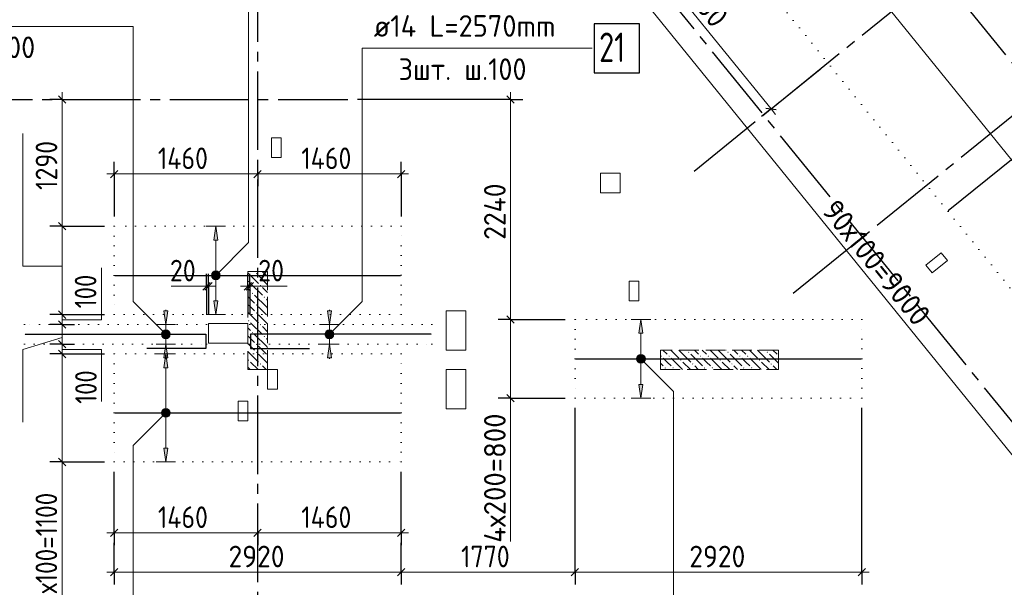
# Model space of a CAD drawing. Header units: millimetres. Extents: x 0 to 59400, y 0 to 42000.
# Tile 24 of 28: x 35270 to 45293, y 21966 to 27745. Entities that reach past the tile are written whole.
import ezdxf

# ---------------------------------------------------------------- set-up
doc = ezdxf.new("R2010")
doc.units = ezdxf.units.MM
for name, pattern in [('______2', [270, 200, -70]), ('______5', [1100, 800, -100, 100, -100]), ('______9', [100, 0, -100])]:
    doc.linetypes.add(name, pattern=pattern)
for name, color, linetype, lineweight in [('ДОП Верх по Х', 7, 'Continuous', 18), ('ЖБ Перекрытие верхний уровень_1', 7, 'Continuous', 18), ('Позиционная метка номер позиции', 7, 'Continuous', 13), ('Примечания', 7, 'Continuous', 13), ('Размерная линия_ общее', 7, 'Continuous', 13)]:
    doc.layers.add(name, color=color, linetype=linetype, lineweight=lineweight)
doc.layers.add('ЖБ Пилон', color=7, linetype='______2', lineweight=13, true_color=0xa0a0a0)
doc.layers.add('Оси', color=7, linetype='______5', lineweight=13, true_color=0x656565)
doc.styles.add('ISOCPEUR', font='txt')

msp = doc.modelspace()

# ---------------------------------------------------------------- hatches: boundary and pattern name
at = {"layer": 'ДОП Верх по Х', "linetype": 'Continuous', "lineweight": 13, "transparency": 33554687}
for points in [[(37287, 25502), (37267, 25642), (37247, 25502)], [(41614, 24552), (41594, 24692), (41574, 24552)], [(36778, 24302), (36758, 24442), (36738, 24302)], [(38443, 24302), (38423, 24442), (38403, 24302)], [(36778, 24202), (36758, 24342), (36738, 24202)]]:
    msp.add_hatch(color=7, dxfattribs=at).paths.add_polyline_path(points)
for points in [[(37287, 24882), (37267, 24742), (37247, 24882)], [(36778, 24782), (36758, 24642), (36738, 24782)], [(38443, 24782), (38423, 24642), (38403, 24782)], [(41614, 24032), (41594, 23892), (41574, 24032)], [(36778, 23382), (36758, 23242), (36738, 23382)]]:
    msp.add_hatch(color=7, dxfattribs=at).paths.add_polyline_path(points, flags=16)
at = {"layer": 'ЖБ Пилон', "linetype": 'Continuous', "lineweight": 18, "transparency": 33554687}
for points in [[(37674, 25160), (37681, 25166), (37687, 25160), (37681, 25153)], [(37594, 25080), (37601, 25086), (37607, 25080), (37601, 25073)], [(37634, 24960), (37641, 24966), (37647, 24960), (37641, 24953)], [(37714, 25040), (37721, 25046), (37727, 25040), (37721, 25033)], [(37754, 24920), (37761, 24926), (37767, 24920), (37761, 24913)], [(37674, 24840), (37681, 24846), (37687, 24840), (37681, 24833)], [(37674, 24760), (37681, 24766), (37687, 24760), (37681, 24753)], [(37594, 24680), (37601, 24686), (37607, 24680), (37601, 24673)], [(37634, 24560), (37641, 24566), (37647, 24560), (37641, 24553)], [(37714, 24640), (37721, 24646), (37727, 24640), (37721, 24633)], [(37754, 24520), (37761, 24526), (37767, 24520), (37761, 24513)], [(37674, 24440), (37681, 24446), (37687, 24440), (37681, 24433)], [(37674, 24360), (37681, 24366), (37687, 24360), (37681, 24353)], [(42074, 24360), (42081, 24366), (42087, 24360), (42081, 24353)], [(42474, 24360), (42481, 24366), (42487, 24360), (42481, 24353)], [(42874, 24360), (42881, 24366), (42887, 24360), (42881, 24353)], [(37594, 24280), (37601, 24286), (37607, 24280), (37601, 24273)], [(41794, 24320), (41801, 24326), (41807, 24320), (41801, 24313)], [(41874, 24320), (41881, 24326), (41887, 24320), (41881, 24313)], [(41994, 24280), (42001, 24286), (42007, 24280), (42001, 24273)], [(42194, 24320), (42201, 24326), (42207, 24320), (42201, 24313)], [(42274, 24320), (42281, 24326), (42287, 24320), (42281, 24313)], [(42394, 24280), (42401, 24286), (42407, 24280), (42401, 24273)], [(42594, 24320), (42601, 24326), (42607, 24320), (42601, 24313)], [(42674, 24320), (42681, 24326), (42687, 24320), (42681, 24313)], [(42794, 24280), (42801, 24286), (42807, 24280), (42801, 24273)], [(37714, 24240), (37721, 24246), (37727, 24240), (37721, 24233)], [(41834, 24200), (41841, 24206), (41847, 24200), (41841, 24193)], [(41914, 24200), (41921, 24206), (41927, 24200), (41921, 24193)], [(42114, 24240), (42121, 24246), (42127, 24240), (42121, 24233)], [(42234, 24200), (42241, 24206), (42247, 24200), (42241, 24193)], [(42314, 24200), (42321, 24206), (42327, 24200), (42321, 24193)], [(42514, 24240), (42521, 24246), (42527, 24240), (42521, 24233)], [(42634, 24200), (42641, 24206), (42647, 24200), (42641, 24193)], [(42714, 24200), (42721, 24206), (42727, 24200), (42721, 24193)], [(42914, 24240), (42921, 24246), (42927, 24240), (42921, 24233)]]:
    msp.add_hatch(color=7, dxfattribs=at).paths.add_polyline_path(points, flags=16)
at = {"layer": 'Позиционная метка номер позиции', "linetype": 'Continuous', "lineweight": 13, "transparency": 33554687}
for points in [[(37224, 25153), (37299, 25110), (37236, 25174)], [(37236, 25174), (37311, 25131), (37256, 25185)], [(37236, 25174), (37299, 25110), (37311, 25131)], [(37256, 25185), (37311, 25131), (37311, 25153)], [(37256, 25185), (37311, 25153), (37279, 25185)], [(37279, 25185), (37311, 25153), (37299, 25174)], [(37224, 25131), (37279, 25099), (37224, 25153)], [(37224, 25153), (37279, 25099), (37299, 25110)], [(37256, 25099), (37224, 25131), (37236, 25110)], [(37224, 25131), (37256, 25099), (37279, 25099)], [(36727, 24510), (36770, 24585), (36715, 24531)], [(36715, 24531), (36770, 24585), (36747, 24585)], [(36715, 24531), (36747, 24585), (36715, 24553)], [(36715, 24553), (36747, 24585), (36727, 24574)], [(36727, 24510), (36790, 24574), (36770, 24585)], [(36747, 24499), (36790, 24574), (36727, 24510)], [(36747, 24499), (36802, 24553), (36790, 24574)], [(38380, 24553), (38455, 24510), (38391, 24574)], [(38391, 24574), (38466, 24531), (38412, 24585)], [(38391, 24574), (38455, 24510), (38466, 24531)], [(38412, 24585), (38466, 24531), (38466, 24553)], [(38412, 24585), (38466, 24553), (38435, 24585)], [(38435, 24585), (38466, 24553), (38455, 24574)], [(36770, 24499), (36802, 24553), (36747, 24499)], [(36770, 24499), (36802, 24531), (36802, 24553)], [(36802, 24531), (36770, 24499), (36790, 24510)], [(38380, 24531), (38435, 24499), (38380, 24553)], [(38380, 24553), (38435, 24499), (38455, 24510)], [(38412, 24499), (38380, 24531), (38391, 24510)], [(38380, 24531), (38412, 24499), (38435, 24499)], [(41550, 24303), (41582, 24335), (41562, 24324)], [(41582, 24335), (41550, 24303), (41550, 24281)], [(41582, 24335), (41550, 24281), (41605, 24335)], [(41605, 24335), (41550, 24281), (41562, 24260)], [(41605, 24335), (41562, 24260), (41625, 24324)], [(41625, 24324), (41562, 24260), (41582, 24249)], [(41625, 24324), (41582, 24249), (41637, 24303)], [(41637, 24303), (41582, 24249), (41605, 24249)], [(41637, 24303), (41605, 24249), (41637, 24281)], [(41637, 24281), (41605, 24249), (41625, 24260)], [(36790, 23710), (36727, 23774), (36715, 23753)], [(36790, 23710), (36715, 23753), (36770, 23699)], [(36770, 23699), (36715, 23753), (36715, 23731)], [(36802, 23731), (36747, 23785), (36727, 23774)], [(36802, 23731), (36727, 23774), (36790, 23710)], [(36802, 23753), (36770, 23785), (36747, 23785)], [(36802, 23753), (36747, 23785), (36802, 23731)], [(36770, 23785), (36802, 23753), (36790, 23774)], [(36770, 23699), (36715, 23731), (36747, 23699)], [(36747, 23699), (36715, 23731), (36727, 23710)]]:
    msp.add_hatch(color=7, dxfattribs=at).paths.add_polyline_path(points)

# ---------------------------------------------------------------- linework, layer by layer
at = {"layer": 'ДОП Верх по Х', "color": 251, "linetype": 'Continuous', "lineweight": 13, "true_color": 0x494949, "transparency": 33554687}
for p, q in [((42620, 29709), (48107, 22932)), ((37267, 25642), (37167, 25642)), ((37267, 25642), (37247, 25502)), ((37287, 25502), (37267, 25642)), ((37267, 25642), (37367, 25642)), ((37267, 25642), (37267, 25642)), ((37247, 25502), (37287, 25502)), ((37267, 24882), (37267, 25502)), ((37267, 24742), (37247, 24882)), ((37247, 24882), (37287, 24882)), ((37287, 24882), (37267, 24742)), ((36758, 24642), (36738, 24782)), ((36738, 24782), (36778, 24782)), ((36758, 24782), (36758, 24792)), ((36778, 24782), (36758, 24642)), ((38423, 24642), (38403, 24782)), ((38403, 24782), (38443, 24782)), ((38423, 24782), (38423, 24792)), ((38443, 24782), (38423, 24642)), ((37267, 24742), (37167, 24742)), ((37267, 24742), (37367, 24742)), ((37267, 24742), (37267, 24742)), ((41594, 24692), (41494, 24692)), ((41594, 24692), (41574, 24552)), ((41614, 24552), (41594, 24692)), ((41594, 24692), (41694, 24692)), ((41594, 24692), (41594, 24692)), ((36758, 24642), (36658, 24642)), ((36758, 24642), (36858, 24642)), ((36758, 24442), (36758, 24642)), ((38423, 24642), (38323, 24642)), ((38423, 24642), (38523, 24642)), ((38423, 24442), (38423, 24642)), ((41574, 24552), (41614, 24552)), ((41594, 24032), (41594, 24552)), ((36758, 24442), (36658, 24442)), ((36758, 24442), (36738, 24302)), ((36778, 24302), (36758, 24442)), ((36758, 24442), (36858, 24442)), ((38423, 24442), (38323, 24442)), ((38423, 24442), (38403, 24302)), ((38443, 24302), (38423, 24442)), ((38423, 24442), (38523, 24442)), ((36758, 24342), (36658, 24342)), ((36758, 24342), (36738, 24202)), ((36738, 24302), (36778, 24302)), ((36778, 24202), (36758, 24342)), ((36758, 24342), (36858, 24342)), ((36758, 24342), (36758, 24342)), ((36758, 24302), (36758, 24292)), ((38403, 24302), (38443, 24302)), ((38423, 24302), (38423, 24292)), ((36738, 24202), (36778, 24202)), ((36758, 23382), (36758, 24202)), ((41594, 23892), (41574, 24032)), ((41574, 24032), (41614, 24032)), ((41614, 24032), (41594, 23892)), ((41594, 23892), (41494, 23892)), ((41594, 23892), (41694, 23892)), ((41594, 23892), (41594, 23892)), ((36758, 23242), (36738, 23382)), ((36738, 23382), (36778, 23382)), ((36778, 23382), (36758, 23242)), ((36758, 23242), (36658, 23242)), ((36758, 23242), (36858, 23242)), ((36758, 23242), (36758, 23242))]:
    msp.add_line(p, q, dxfattribs=at)
at = {"layer": 'ДОП Верх по Х', "color": 7, "linetype": 'Continuous', "lineweight": 25, "transparency": 33554687}
for p, q in [((44722, 25802), (46980, 27630)), ((36240, 25142), (39146, 25142)), ((40929, 24292), (43837, 24292)), ((36240, 23742), (39146, 23742))]:
    msp.add_line(p, q, dxfattribs=at)
for points in [[(41118, 27204), (41578, 27204), (41578, 27704), (41118, 27704), (41118, 27204)], [(35326, 24542), (37166, 24542), (37166, 24398), (36566, 24398)], [(39460, 24542), (37620, 24542), (37620, 24398), (38220, 24398)]]:
    msp.add_lwpolyline(points, dxfattribs=at)
at = {"layer": 'ЖБ Перекрытие верхний уровень_1', "color": 7, "linetype": 'Continuous', "lineweight": 18, "transparency": 33554687}
for p, q in [((37933, 26542), (37833, 26542)), ((37833, 26542), (37833, 26342)), ((37933, 26342), (37933, 26542)), ((37833, 26342), (37933, 26342)), ((41383, 26182), (41183, 26182)), ((41183, 26182), (41183, 25982)), ((41383, 25982), (41383, 26182)), ((41183, 25982), (41383, 25982)), ((44650, 25371), (44495, 25245)), ((44713, 25293), (44650, 25371)), ((44558, 25167), (44713, 25293)), ((44495, 25245), (44558, 25167)), ((41573, 25082), (41473, 25082)), ((41473, 25082), (41473, 24882)), ((41573, 24882), (41573, 25082)), ((41473, 24882), (41573, 24882)), ((39813, 24782), (39613, 24782)), ((39613, 24782), (39613, 24382)), ((39813, 24382), (39813, 24782)), ((37593, 24652), (37193, 24652)), ((37193, 24652), (37193, 24452)), ((37593, 24452), (37593, 24652)), ((37193, 24452), (37593, 24452)), ((39613, 24382), (39813, 24382)), ((37893, 24182), (37793, 24182)), ((37793, 24182), (37793, 23982)), ((37893, 23982), (37893, 24182)), ((39813, 24182), (39613, 24182)), ((39613, 24182), (39613, 23782)), ((39813, 23782), (39813, 24182)), ((37793, 23982), (37893, 23982)), ((37593, 23862), (37493, 23862)), ((37493, 23862), (37493, 23662)), ((37593, 23662), (37593, 23862)), ((39613, 23782), (39813, 23782)), ((37493, 23662), (37593, 23662))]:
    msp.add_line(p, q, dxfattribs=at)
at = {"layer": 'ЖБ Пилон', "color": 253, "linetype": '______2', "lineweight": 13, "true_color": 0xa0a0a0, "transparency": 33554687}
for p, q in [((37793, 25182), (37593, 25182)), ((37593, 25182), (37593, 24182)), ((37793, 24182), (37793, 25182)), ((42993, 24382), (41793, 24382)), ((41793, 24382), (41793, 24182)), ((42993, 24182), (42993, 24382)), ((37593, 24182), (37793, 24182)), ((41793, 24182), (42993, 24182))]:
    msp.add_line(p, q, dxfattribs=at)
at = {"layer": 'ЖБ Пилон', "color": 9, "linetype": 'Continuous', "lineweight": 18, "true_color": 0xc7c7c7, "transparency": 33554687}
for p, q in [((37593, 25167), (37701, 25060)), ((37661, 25180), (37658, 25182)), ((37738, 25182), (37781, 25140)), ((37621, 25060), (37741, 24940)), ((37701, 25140), (37793, 25047)), ((37593, 25007), (37621, 24980)), ((37793, 24967), (37741, 25020)), ((37593, 24927), (37661, 24860)), ((37781, 24820), (37661, 24940)), ((37781, 24900), (37793, 24887)), ((37621, 24820), (37593, 24847)), ((37593, 24767), (37701, 24660)), ((37661, 24780), (37621, 24820)), ((37701, 24820), (37781, 24740)), ((37781, 24820), (37793, 24807)), ((37621, 24660), (37741, 24540)), ((37701, 24740), (37793, 24647)), ((37593, 24607), (37621, 24580)), ((37793, 24567), (37741, 24620)), ((37593, 24527), (37661, 24460)), ((37781, 24420), (37661, 24540)), ((37781, 24500), (37793, 24487)), ((37621, 24420), (37593, 24447)), ((37593, 24367), (37701, 24260)), ((37661, 24380), (37621, 24420)), ((37701, 24420), (37781, 24340)), ((37781, 24420), (37793, 24407)), ((41818, 24382), (41861, 24340)), ((41898, 24382), (41981, 24300)), ((41981, 24380), (42101, 24260)), ((42061, 24380), (42058, 24382)), ((42138, 24382), (42181, 24340)), ((42218, 24382), (42261, 24340)), ((42298, 24382), (42381, 24300)), ((42381, 24380), (42501, 24260)), ((42461, 24380), (42458, 24382)), ((42538, 24382), (42581, 24340)), ((42618, 24382), (42661, 24340)), ((42698, 24382), (42781, 24300)), ((42781, 24380), (42901, 24260)), ((42861, 24380), (42858, 24382)), ((42938, 24382), (42981, 24340)), ((37621, 24260), (37698, 24182)), ((37701, 24340), (37793, 24247)), ((41861, 24260), (41821, 24300)), ((41901, 24220), (41861, 24260)), ((41901, 24300), (42018, 24182)), ((42021, 24260), (42098, 24182)), ((42101, 24340), (42221, 24220)), ((42261, 24260), (42221, 24300)), ((42301, 24220), (42261, 24260)), ((42301, 24300), (42418, 24182)), ((42421, 24260), (42498, 24182)), ((42501, 24340), (42621, 24220)), ((42661, 24260), (42621, 24300)), ((42701, 24220), (42661, 24260)), ((42701, 24300), (42818, 24182)), ((42821, 24260), (42898, 24182)), ((42901, 24340), (42993, 24247)), ((37593, 24207), (37618, 24182)), ((37778, 24182), (37741, 24220)), ((41793, 24247), (41821, 24220)), ((42178, 24182), (42141, 24220)), ((42578, 24182), (42541, 24220)), ((42978, 24182), (42941, 24220))]:
    msp.add_line(p, q, dxfattribs=at)
at = {"layer": 'Оси', "color": 8, "linetype": '______5', "lineweight": -3, "transparency": 33554687}
for p, q in [((42136, 26204), (52223, 34372)), ((43143, 24960), (53230, 33129)), ((52229, 18840), (40851, 32891)), ((50442, 17393), (39063, 31443)), ((37693, 16519), (37693, 29815)), ((3800, 26932), (38610, 26932))]:
    msp.add_line(p, q, dxfattribs=at)
at = {"layer": 'Позиционная метка номер позиции', "color": 7, "linetype": 'Continuous', "lineweight": 13, "transparency": 33554687}
for p, q in [((37236, 25174), (37236, 25174)), ((37299, 25174), (37299, 25174)), ((37236, 25110), (37236, 25110)), ((37299, 25110), (37299, 25110)), ((36727, 24574), (36727, 24574)), ((36790, 24574), (36790, 24574)), ((38391, 24574), (38391, 24574)), ((38455, 24574), (38455, 24574)), ((36727, 24510), (36727, 24510)), ((36790, 24510), (36790, 24510)), ((38391, 24510), (38391, 24510)), ((38455, 24510), (38455, 24510)), ((41562, 24324), (41562, 24324)), ((41562, 24260), (41562, 24260)), ((41625, 24324), (41625, 24324)), ((41625, 24260), (41625, 24260)), ((36727, 23774), (36727, 23774)), ((36790, 23774), (36790, 23774)), ((36727, 23710), (36727, 23710)), ((36790, 23710), (36790, 23710))]:
    msp.add_line(p, q, dxfattribs=at)
at = {"layer": 'Позиционная метка номер позиции', "color": 251, "linetype": 'Continuous', "lineweight": 13, "true_color": 0x656565, "transparency": 33554687}
for p, q in [((37173, 25031), (36813, 25031)), ((37613, 25031), (37993, 25031)), ((40267, 23892), (40267, 22432)), ((35703, 23242), (35703, 21742))]:
    msp.add_line(p, q, dxfattribs=at)
at = {"layer": 'Позиционная метка номер позиции', "color": 7, "linetype": 'Continuous', "lineweight": 13, "transparency": 33554687}
for points in [[(37267, 25142), (37601, 25475), (37601, 28277), (40515, 28277)], [(36758, 24542), (36425, 24875), (36425, 27677), (33774, 27677)], [(38423, 24542), (38757, 24875), (38757, 27454), (41096, 27454)], [(41594, 24292), (41927, 23959), (41927, 21596), (44346, 21596)], [(36758, 23742), (36425, 23409), (36425, 20997), (34114, 20997)]]:
    msp.add_lwpolyline(points, dxfattribs=at)
at = {"layer": 'Позиционная метка номер позиции', "color": 251, "linetype": 'Continuous', "lineweight": 13, "true_color": 0x656565, "transparency": 33554687}
for points in [[(35703, 25236), (35303, 25236), (35303, 26586)], [(35703, 24689), (36103, 24689), (36103, 25219)], [(35703, 24508), (35303, 24388), (35303, 23648)], [(35703, 24387), (36103, 24387), (36103, 23857)]]:
    msp.add_lwpolyline(points, dxfattribs=at)
at = {"layer": 'Позиционная метка номер позиции', "color": 7, "linetype": 'Continuous', "lineweight": 13, "transparency": 33554687}
for centre in [(37267, 25142), (36758, 24542), (38423, 24542), (41594, 24292), (36758, 23742)]:
    msp.add_circle(centre, 45, dxfattribs=at)
at = {"layer": 'Примечания', "color": 7, "linetype": '______9', "lineweight": 13, "transparency": 33554687}
for p, q in [((41885, 29294), (47549, 22300)), ((36233, 25642), (36233, 24742)), ((39153, 25642), (36233, 25642)), ((39153, 24742), (39153, 25642)), ((36233, 24742), (39153, 24742)), ((40923, 24692), (40923, 23892)), ((43843, 24692), (40923, 24692)), ((43843, 23892), (43843, 24692)), ((35319, 24642), (35319, 24442)), ((37173, 24642), (35319, 24642)), ((37173, 24442), (37173, 24642)), ((37613, 24642), (37613, 24442)), ((39467, 24642), (37613, 24642)), ((39467, 24442), (39467, 24642)), ((35319, 24442), (37173, 24442)), ((37613, 24442), (39467, 24442)), ((36233, 24342), (36233, 23242)), ((39153, 24342), (36233, 24342)), ((39153, 23242), (39153, 24342)), ((40923, 23892), (43843, 23892)), ((36233, 23242), (39153, 23242))]:
    msp.add_line(p, q, dxfattribs=at)
at = {"layer": 'Размерная линия_ общее', "color": 251, "linetype": 'Continuous', "lineweight": 13, "true_color": 0x656565, "transparency": 33554687}
for p, q in [((41307, 28826), (42918, 26837)), ((41065, 28631), (46729, 21636)), ((35703, 26932), (35703, 27007)), ((40267, 26932), (40267, 27007)), ((42918, 26837), (42965, 26779)), ((36233, 26174), (36158, 26174)), ((36233, 26174), (37693, 26174)), ((37693, 26174), (39153, 26174)), ((39153, 26174), (39228, 26174)), ((35703, 25642), (35703, 24742)), ((37173, 25031), (37098, 25031)), ((37173, 25031), (37193, 25031)), ((37193, 25031), (37268, 25031)), ((37593, 25031), (37518, 25031)), ((37613, 25031), (37593, 25031)), ((37613, 25031), (37688, 25031)), ((35703, 24742), (35703, 24642)), ((40267, 24692), (40267, 23892)), ((35703, 24642), (35703, 24442)), ((35703, 24442), (35703, 24342)), ((35703, 24342), (35703, 23242)), ((40267, 23892), (40267, 23817)), ((35703, 23242), (35703, 23167)), ((36233, 22520), (36158, 22520)), ((36233, 22520), (37693, 22520)), ((37693, 22520), (39153, 22520)), ((39153, 22520), (39228, 22520)), ((36233, 22120), (36158, 22120)), ((36233, 22120), (39153, 22120)), ((39153, 22120), (40923, 22120)), ((40923, 22120), (43843, 22120)), ((43843, 22120), (43918, 22120))]:
    msp.add_line(p, q, dxfattribs=at)
at = {"layer": 'Размерная линия_ общее', "color": 251, "linetype": 'Continuous', "lineweight": -3, "true_color": 0x656565, "transparency": 33554687}
for p, q in [((42918, 26837), (43418, 27242)), ((35703, 26932), (35578, 26932)), ((35703, 26932), (35828, 26932)), ((35703, 26932), (35854, 26932)), ((40267, 26932), (38710, 26932)), ((40267, 26932), (40142, 26932)), ((40267, 26932), (40392, 26932)), ((42918, 26837), (43015, 26916)), ((42918, 26837), (42821, 26758)), ((36233, 26174), (36233, 26299)), ((37693, 26174), (37693, 26299)), ((39153, 26174), (39153, 26299)), ((36233, 26174), (36233, 26049)), ((36233, 26174), (36233, 25742)), ((37693, 26174), (37693, 26049)), ((37693, 26174), (37693, 26164)), ((39153, 26174), (39153, 26049)), ((39153, 26174), (39153, 25742)), ((35703, 25642), (35578, 25642)), ((35703, 25642), (35828, 25642)), ((37173, 25031), (37173, 25156)), ((37193, 25031), (37193, 25156)), ((37593, 25031), (37593, 25156)), ((37613, 25031), (37613, 25156)), ((37173, 25031), (37173, 24906)), ((37173, 25031), (37173, 24742)), ((37193, 25031), (37193, 24906)), ((37193, 25031), (37193, 24742)), ((37593, 25031), (37593, 24906)), ((37593, 25031), (37593, 24742)), ((37613, 25031), (37613, 24906)), ((37613, 25031), (37613, 24742)), ((35703, 24742), (35578, 24742)), ((35703, 24742), (35828, 24742)), ((40267, 24692), (40142, 24692)), ((40267, 24692), (40392, 24692)), ((40267, 24692), (40823, 24692)), ((35703, 24642), (35578, 24642)), ((35703, 24642), (35828, 24642)), ((35703, 24642), (35703, 24642)), ((35703, 24442), (35578, 24442)), ((35703, 24442), (35828, 24442)), ((35703, 24442), (35709, 24442)), ((35703, 24342), (35578, 24342)), ((35703, 24342), (35828, 24342)), ((40267, 23892), (40142, 23892)), ((40267, 23892), (40392, 23892)), ((40267, 23892), (40823, 23892)), ((43843, 22120), (43843, 23792)), ((35703, 23242), (35578, 23242)), ((35703, 23242), (35828, 23242)), ((35703, 23242), (36133, 23242)), ((36233, 22520), (36233, 23142)), ((39153, 22520), (39153, 23142)), ((36233, 22520), (36233, 22645)), ((37693, 22520), (37693, 22645)), ((39153, 22520), (39153, 22645)), ((36233, 22520), (36233, 22395)), ((37693, 22520), (37693, 22395)), ((37693, 22520), (37693, 22520)), ((39153, 22520), (39153, 22395)), ((36233, 22120), (36233, 22420)), ((36233, 22120), (36233, 22245)), ((39153, 22120), (39153, 22245)), ((40923, 22120), (40923, 22245)), ((43843, 22120), (43843, 22245)), ((36233, 22120), (36233, 21995)), ((39153, 22120), (39153, 21995)), ((40923, 22120), (40923, 21995)), ((43843, 22120), (43843, 21995))]:
    msp.add_line(p, q, dxfattribs=at)
at = {"layer": 'Размерная линия_ общее', "color": 251, "linetype": 'Continuous', "lineweight": 25, "true_color": 0x656565, "transparency": 33554687}
for p, q in [((35666, 26970), (35741, 26894)), ((40230, 26970), (40305, 26894)), ((42865, 26843), (42971, 26832)), ((36195, 26136), (36270, 26211)), ((37655, 26136), (37730, 26211)), ((39115, 26136), (39190, 26211)), ((35666, 25680), (35741, 25604)), ((37135, 24993), (37210, 25068)), ((37155, 24993), (37230, 25068)), ((37630, 25068), (37555, 24993)), ((37650, 25068), (37575, 24993)), ((35666, 24780), (35741, 24704)), ((35666, 24680), (35741, 24604)), ((40230, 24729), (40305, 24654)), ((35666, 24480), (35741, 24404)), ((35666, 24380), (35741, 24304)), ((40230, 23929), (40305, 23854)), ((35666, 23280), (35741, 23204)), ((36195, 22483), (36270, 22558)), ((37655, 22483), (37730, 22558)), ((39115, 22483), (39190, 22558)), ((36195, 22083), (36270, 22158)), ((39115, 22083), (39190, 22158)), ((40885, 22083), (40960, 22158)), ((43805, 22083), (43880, 22158))]:
    msp.add_line(p, q, dxfattribs=at)
at = {"layer": 'Размерная линия_ общее', "color": 251, "linetype": 'Continuous', "lineweight": 13, "true_color": 0x656565, "transparency": 33554687}
for points in [[(35703, 26932), (35703, 25928), (35703, 25928), (35703, 25784), (35703, 25784), (35703, 25690), (35703, 25690), (35703, 25642)], [(40267, 26932), (40267, 25428), (40267, 25428), (40267, 24692)]]:
    msp.add_lwpolyline(points, dxfattribs=at)
at = {"layer": 'Размерная линия_ общее', "color": 251, "linetype": 'Continuous', "lineweight": -3, "true_color": 0x656565, "transparency": 33554687}
for points in [[(35703, 25642), (35748, 25642), (35748, 25642), (35798, 25642), (35798, 25642), (36133, 25642)], [(35703, 24742), (35914, 24742), (35914, 24742), (36133, 24742)], [(35703, 24342), (35988, 24342), (35988, 24342), (36133, 24342)], [(40923, 22120), (40923, 22137), (40923, 22137), (40923, 23792)], [(39153, 22120), (39153, 22137), (39153, 22137), (39153, 22137), (39153, 22137), (39153, 22420)]]:
    msp.add_lwpolyline(points, dxfattribs=at)

# ---------------------------------------------------------------- texts
at = {"layer": 'ДОП Верх по Х', "color": 7, "linetype": 'Continuous', "lineweight": 13, "transparency": 33554687, "attachment_point": 7, "style": 'ISOCPEUR'}
for s, insert, char_height, width in [('\\W0.96;ø14 L=2570mm ', (38874, 27571), 220, 2172.61), ('\\W0.95;3шт. ш.100 ', (34126, 27354), 220, 1665.52), ('\\W0.75;21', (41168, 27314), 300, 472.29), ('\\W0.95;3шт. ш.100 ', (39127, 27131), 220, 1665.53)]:
    msp.add_mtext(s, dxfattribs=dict(at, insert=insert, char_height=char_height, width=width))
at = {"layer": 'Размерная линия_ общее', "color": 251, "linetype": 'Continuous', "lineweight": 25, "true_color": 0x656565, "transparency": 33554687, "char_height": 220, "attachment_point": 7, "style": 'ISOCPEUR'}
for s, insert, width, rotation in [('\\W0.93;2560', (41964, 28094), 718.1, 309), ('\\W0.87;1290', (35653, 26012), 666.9, 90), ('\\W0.93;2240', (40217, 25504), 740.39, 90), ('\\W0.95;90х100=9000', (43424, 25798), 1753.14, 309), ('\\W0.83;100', (36051, 24807), 508.57, 90), ('\\W0.83;100', (36055, 23834), 508.57, 90), ('\\W0.97;4х200=800', (40217, 22420), 1513.53, 90), ('\\W0.85;11х100=1100', (35652, 21717), 1566.51, 90)]:
    msp.add_mtext(s, dxfattribs=dict(at, insert=insert, width=width, rotation=rotation))
for s, insert, width in [('\\W0.87;1460', (36677, 26224), 689.43), ('\\W0.87;1460', (38137, 26224), 689.43), ('\\W0.87;20', (36800, 25081), 403.93), ('\\W0.87;20', (37699, 25081), 403.92), ('\\W0.87;1460', (36677, 22570), 689.43), ('\\W0.87;1460', (38137, 22570), 689.43), ('\\W0.93;2920', (37396, 22170), 718.09), ('\\W0.87;1770', (39763, 22170), 666.9), ('\\W0.93;2920', (42086, 22170), 718.09)]:
    msp.add_mtext(s, dxfattribs=dict(at, insert=insert, width=width))

doc.saveas('drawing.dxf')
